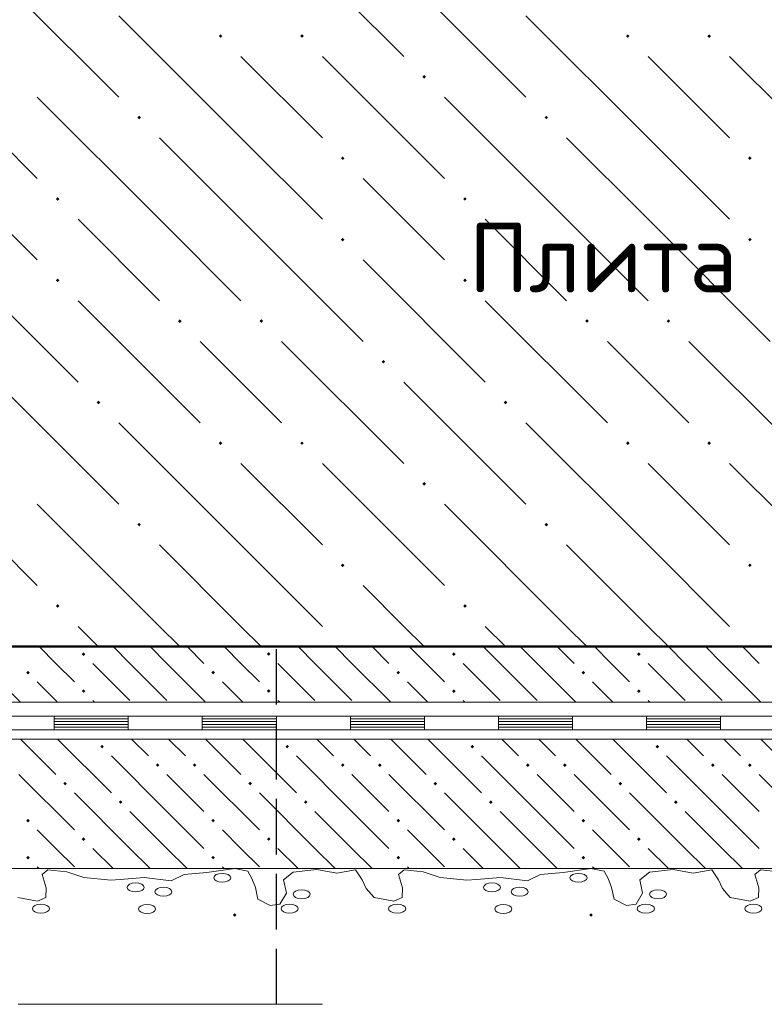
# Model space of a CAD drawing. Header units: millimetres. Extents: x 0 to 42000, y 0 to 29700.
# Tile 7 of 19: x 31004 to 33686, y 13083 to 16631. Entities that reach past the tile are written whole.
import ezdxf

# ---------------------------------------------------------------- set-up
doc = ezdxf.new("R2010")
doc.units = ezdxf.units.MM
doc.linetypes.add('______2', pattern=[270, 200, -70])
doc.layers.add('Standard', color=7, linetype='Continuous', lineweight=25)
doc.styles.add('ISOCPEUR', font='txt')

msp = doc.modelspace()

# ---------------------------------------------------------------- hatches: boundary and pattern name
at = {"layer": 'Standard', "linetype": 'Continuous', "lineweight": 13, "transparency": 33554687}
for points in [[(31727.4, 16565.3), (31720.9, 16571.8), (31727.4, 16578.3), (31733.9, 16571.8)], [(32020.7, 16565.3), (32014.2, 16571.8), (32020.7, 16578.3), (32027.2, 16571.8)], [(33194, 16565.3), (33187.5, 16571.8), (33194, 16578.3), (33200.5, 16571.8)], [(33487.4, 16565.3), (33480.9, 16571.8), (33487.4, 16578.3), (33493.9, 16571.8)], [(32460.7, 16418.6), (32454.2, 16425.1), (32460.7, 16431.6), (32467.2, 16425.1)], [(31434, 16272), (31427.5, 16278.5), (31434, 16285), (31440.5, 16278.5)], [(32900.7, 16272), (32894.2, 16278.5), (32900.7, 16285), (32907.2, 16278.5)], [(32167.4, 16125.3), (32160.9, 16131.8), (32167.4, 16138.3), (32173.9, 16131.8)], [(33634, 16125.3), (33627.5, 16131.8), (33634, 16138.3), (33640.5, 16131.8)], [(31140.7, 15978.6), (31134.2, 15985.1), (31140.7, 15991.6), (31147.2, 15985.1)], [(32607.4, 15978.6), (32600.9, 15985.1), (32607.4, 15991.6), (32613.9, 15985.1)], [(32167.4, 15832), (32160.9, 15838.5), (32167.4, 15845), (32173.9, 15838.5)], [(33634, 15832), (33627.5, 15838.5), (33634, 15845), (33640.5, 15838.5)], [(31140.7, 15685.3), (31134.2, 15691.8), (31140.7, 15698.3), (31147.2, 15691.8)], [(32607.4, 15685.3), (32600.9, 15691.8), (32607.4, 15698.3), (32613.9, 15691.8)], [(31580.7, 15538.6), (31574.2, 15545.1), (31580.7, 15551.6), (31587.2, 15545.1)], [(31874, 15538.6), (31867.5, 15545.1), (31874, 15551.6), (31880.5, 15545.1)], [(33047.4, 15538.6), (33040.9, 15545.1), (33047.4, 15551.6), (33053.9, 15545.1)], [(33340.7, 15538.6), (33334.2, 15545.1), (33340.7, 15551.6), (33347.2, 15545.1)], [(32314, 15392), (32307.5, 15398.5), (32314, 15405), (32320.5, 15398.5)], [(31287.4, 15245.3), (31280.9, 15251.8), (31287.4, 15258.3), (31293.9, 15251.8)], [(32754, 15245.3), (32747.5, 15251.8), (32754, 15258.3), (32760.5, 15251.8)], [(31727.4, 15098.6), (31720.9, 15105.1), (31727.4, 15111.6), (31733.9, 15105.1)], [(32020.7, 15098.6), (32014.2, 15105.1), (32020.7, 15111.6), (32027.2, 15105.1)], [(33194, 15098.6), (33187.5, 15105.1), (33194, 15111.6), (33200.5, 15105.1)], [(33487.4, 15098.6), (33480.9, 15105.1), (33487.4, 15111.6), (33493.9, 15105.1)], [(32460.7, 14952), (32454.2, 14958.5), (32460.7, 14965), (32467.2, 14958.5)], [(31434, 14805.3), (31427.5, 14811.8), (31434, 14818.3), (31440.5, 14811.8)], [(32900.7, 14805.3), (32894.2, 14811.8), (32900.7, 14818.3), (32907.2, 14811.8)], [(32167.4, 14658.6), (32160.9, 14665.1), (32167.4, 14671.6), (32173.9, 14665.1)], [(33634, 14658.6), (33627.5, 14665.1), (33634, 14671.6), (33640.5, 14665.1)], [(31140.7, 14512), (31134.2, 14518.5), (31140.7, 14525), (31147.2, 14518.5)], [(32607.4, 14512), (32600.9, 14518.5), (32607.4, 14525), (32613.9, 14518.5)], [(32161.1, 14372.1), (32167.4, 14378.3), (32173.6, 14372.1)], [(33627.8, 14372.1), (33634, 14378.3), (33640.2, 14372.1)], [(31234, 14338.6), (31227.5, 14345.1), (31234, 14351.6), (31240.5, 14345.1)], [(31900.7, 14338.6), (31894.2, 14345.1), (31900.7, 14351.6), (31907.2, 14345.1)], [(32567.4, 14338.6), (32560.9, 14345.1), (32567.4, 14351.6), (32573.9, 14345.1)], [(33234, 14338.6), (33227.5, 14345.1), (33234, 14351.6), (33240.5, 14345.1)], [(31034, 14272), (31027.5, 14278.5), (31034, 14285), (31040.5, 14278.5)], [(31700.7, 14272), (31694.2, 14278.5), (31700.7, 14285), (31707.2, 14278.5)], [(32367.4, 14272), (32360.9, 14278.5), (32367.4, 14285), (32373.9, 14278.5)], [(33034, 14272), (33027.5, 14278.5), (33034, 14285), (33040.5, 14278.5)], [(31234, 14205.3), (31227.5, 14211.8), (31234, 14218.3), (31240.5, 14211.8)], [(31900.7, 14205.3), (31894.2, 14211.8), (31900.7, 14218.3), (31907.2, 14211.8)], [(32567.4, 14205.3), (32560.9, 14211.8), (32567.4, 14218.3), (32573.9, 14211.8)], [(33234, 14205.3), (33227.5, 14211.8), (33234, 14218.3), (33240.5, 14211.8)], [(31300.7, 14005.3), (31294.2, 14011.8), (31300.7, 14018.3), (31307.2, 14011.8)], [(31967.4, 14005.3), (31960.9, 14011.8), (31967.4, 14018.3), (31973.9, 14011.8)], [(32634, 14005.3), (32627.5, 14011.8), (32634, 14018.3), (32640.5, 14011.8)], [(33300.7, 14005.3), (33294.2, 14011.8), (33300.7, 14018.3), (33307.2, 14011.8)], [(31500.7, 13938.6), (31494.2, 13945.1), (31500.7, 13951.6), (31507.2, 13945.1)], [(31634, 13938.6), (31627.5, 13945.1), (31634, 13951.6), (31640.5, 13945.1)], [(32167.4, 13938.6), (32160.9, 13945.1), (32167.4, 13951.6), (32173.9, 13945.1)], [(32300.7, 13938.6), (32294.2, 13945.1), (32300.7, 13951.6), (32307.2, 13945.1)], [(32834, 13938.6), (32827.5, 13945.1), (32834, 13951.6), (32840.5, 13945.1)], [(32967.4, 13938.6), (32960.9, 13945.1), (32967.4, 13951.6), (32973.9, 13945.1)], [(33500.7, 13938.6), (33494.2, 13945.1), (33500.7, 13951.6), (33507.2, 13945.1)], [(33634, 13938.6), (33627.5, 13945.1), (33634, 13951.6), (33640.5, 13945.1)], [(31167.4, 13872), (31160.9, 13878.5), (31167.4, 13885), (31173.9, 13878.5)], [(31834, 13872), (31827.5, 13878.5), (31834, 13885), (31840.5, 13878.5)], [(32500.7, 13872), (32494.2, 13878.5), (32500.7, 13885), (32507.2, 13878.5)], [(33167.4, 13872), (33160.9, 13878.5), (33167.4, 13885), (33173.9, 13878.5)], [(31367.4, 13805.3), (31360.9, 13811.8), (31367.4, 13818.3), (31373.9, 13811.8)], [(32034, 13805.3), (32027.5, 13811.8), (32034, 13818.3), (32040.5, 13811.8)], [(32700.7, 13805.3), (32694.2, 13811.8), (32700.7, 13818.3), (32707.2, 13811.8)], [(33367.4, 13805.3), (33360.9, 13811.8), (33367.4, 13818.3), (33373.9, 13811.8)], [(31034, 13738.6), (31027.5, 13745.1), (31034, 13751.6), (31040.5, 13745.1)], [(31700.7, 13738.6), (31694.2, 13745.1), (31700.7, 13751.6), (31707.2, 13745.1)], [(32367.4, 13738.6), (32360.9, 13745.1), (32367.4, 13751.6), (32373.9, 13745.1)], [(33034, 13738.6), (33027.5, 13745.1), (33034, 13751.6), (33040.5, 13745.1)], [(31234, 13672), (31227.5, 13678.5), (31234, 13685), (31240.5, 13678.5)], [(31900.7, 13672), (31894.2, 13678.5), (31900.7, 13685), (31907.2, 13678.5)], [(32567.4, 13672), (32560.9, 13678.5), (32567.4, 13685), (32573.9, 13678.5)], [(33234, 13672), (33227.5, 13678.5), (33234, 13685), (33240.5, 13678.5)], [(31034, 13605.3), (31027.5, 13611.8), (31034, 13618.3), (31040.5, 13611.8)], [(31700.7, 13605.3), (31694.2, 13611.8), (31700.7, 13618.3), (31707.2, 13611.8)], [(32367.4, 13605.3), (32360.9, 13611.8), (32367.4, 13618.3), (32373.9, 13611.8)], [(33034, 13605.3), (33027.5, 13611.8), (33034, 13618.3), (33040.5, 13611.8)], [(31771.8, 13405.4), (31778.3, 13411.9), (31784.8, 13405.4), (31778.3, 13398.9)], [(33055.1, 13405.4), (33061.6, 13411.9), (33068.1, 13405.4), (33061.6, 13398.9)]]:
    msp.add_hatch(color=7, dxfattribs=at).paths.add_polyline_path(points, flags=16)

# ---------------------------------------------------------------- linework, layer by layer
at = {"layer": 'Standard', "color": 253, "linetype": 'Continuous', "lineweight": 13, "true_color": 0xababab, "transparency": 33554687}
for p, q in [((31947.4, 16938.5), (32387.4, 16498.5)), ((30920.7, 16791.8), (31360.7, 16351.8)), ((32387.4, 16791.8), (32827.4, 16351.8)), ((31800.7, 16205.1), (31360.7, 16645.1)), ((33267.4, 16205.1), (32827.4, 16645.1)), ((30627.4, 16498.5), (31067.4, 16058.5)), ((31800.7, 16498.5), (32094, 16205.1)), ((32094, 16498.5), (32534, 16058.5)), ((33267.4, 16498.5), (33560.7, 16205.1)), ((33560.7, 16498.5), (34000.7, 16058.5)), ((31507.4, 15911.8), (31067.4, 16351.8)), ((32974, 15911.8), (32534, 16351.8)), ((31507.4, 16205.1), (31800.7, 15911.8)), ((31800.7, 16205.1), (32094, 15911.8)), ((32974, 16205.1), (33267.4, 15911.8)), ((33267.4, 16205.1), (33560.7, 15911.8)), ((32387.4, 15911.8), (32240.7, 16058.5)), ((31067.4, 15765.1), (30920.7, 15911.8)), ((31214, 15911.8), (31507.4, 15618.5)), ((31507.4, 15911.8), (31800.7, 15618.5)), ((31800.7, 15911.8), (32240.7, 15471.8)), ((32534, 15765.1), (32387.4, 15911.8)), ((32680.7, 15911.8), (32974, 15618.5)), ((32974, 15911.8), (33267.4, 15618.5)), ((33267.4, 15911.8), (33707.4, 15471.8)), ((30774, 15765.1), (31214, 15325.1)), ((32240.7, 15765.1), (32680.7, 15325.1)), ((31214, 15618.5), (31654, 15178.5)), ((32680.7, 15618.5), (33120.7, 15178.5)), ((31800.7, 15325.1), (31654, 15471.8)), ((31947.4, 15471.8), (32387.4, 15031.8)), ((33267.4, 15325.1), (33120.7, 15471.8)), ((33414, 15471.8), (33854, 15031.8)), ((30920.7, 15325.1), (31360.7, 14885.1)), ((31947.4, 15178.5), (31800.7, 15325.1)), ((32387.4, 15325.1), (32827.4, 14885.1)), ((33414, 15178.5), (33267.4, 15325.1)), ((31800.7, 14738.5), (31360.7, 15178.5)), ((33267.4, 14738.5), (32827.4, 15178.5)), ((30627.4, 15031.8), (31067.4, 14591.8)), ((31800.7, 15031.8), (32094, 14738.5)), ((32094, 15031.8), (32534, 14591.8)), ((33267.4, 15031.8), (33560.7, 14738.5)), ((33560.7, 15031.8), (34000.7, 14591.8)), ((31507.4, 14445.1), (31067.4, 14885.1)), ((32974, 14445.1), (32534, 14885.1)), ((31507.4, 14738.5), (31800.7, 14445.1)), ((31800.7, 14738.5), (32094, 14445.1)), ((32974, 14738.5), (33267.4, 14445.1)), ((33267.4, 14738.5), (33560.7, 14445.1)), ((32387.4, 14445.1), (32240.7, 14591.8)), ((31214, 14445.1), (31287.1, 14372.1)), ((31507.4, 14445.1), (31580.4, 14372.1)), ((31800.7, 14445.1), (31873.7, 14372.1)), ((32460.4, 14372.1), (32387.4, 14445.1)), ((32680.7, 14445.1), (32753.7, 14372.1)), ((32974, 14445.1), (33047.1, 14372.1)), ((33267.4, 14445.1), (33340.4, 14372.1)), ((31134, 14311.8), (31073.7, 14372.1)), ((31400.7, 14311.8), (31340.4, 14372.1)), ((31473.7, 14372.1), (31534, 14311.8)), ((31607.1, 14372.1), (31667.4, 14311.8)), ((31800.7, 14311.8), (31740.4, 14372.1)), ((32067.4, 14311.8), (32007.1, 14372.1)), ((32140.4, 14372.1), (32200.7, 14311.8)), ((32273.7, 14372.1), (32334, 14311.8)), ((32467.4, 14311.8), (32407.1, 14372.1)), ((32734, 14311.8), (32673.7, 14372.1)), ((32807.1, 14372.1), (32867.4, 14311.8)), ((32940.4, 14372.1), (33000.7, 14311.8)), ((33134, 14311.8), (33073.7, 14372.1)), ((33400.7, 14311.8), (33340.4, 14372.1)), ((33473.7, 14372.1), (33534, 14311.8)), ((33607.1, 14372.1), (33667.4, 14311.8)), ((30867.4, 14311.8), (31007.1, 14172.1)), ((31200.7, 14245.1), (31134, 14311.8)), ((31267.4, 14311.8), (31400.7, 14178.5)), ((31400.7, 14311.8), (31534, 14178.5)), ((31534, 14311.8), (31673.7, 14172.1)), ((31867.4, 14245.1), (31800.7, 14311.8)), ((31934, 14311.8), (32067.4, 14178.5)), ((32067.4, 14311.8), (32200.7, 14178.5)), ((32200.7, 14311.8), (32340.4, 14172.1)), ((32534, 14245.1), (32467.4, 14311.8)), ((32600.7, 14311.8), (32734, 14178.5)), ((32734, 14311.8), (32867.4, 14178.5)), ((32867.4, 14311.8), (33007.1, 14172.1)), ((33200.7, 14245.1), (33134, 14311.8)), ((33267.4, 14311.8), (33400.7, 14178.5)), ((33400.7, 14311.8), (33534, 14178.5)), ((33534, 14311.8), (33673.7, 14172.1)), ((31067.4, 14245.1), (31140.4, 14172.1)), ((31734, 14245.1), (31807.1, 14172.1)), ((32400.7, 14245.1), (32473.7, 14172.1)), ((33067.4, 14245.1), (33140.4, 14172.1)), ((31267.4, 14178.5), (31273.7, 14172.1)), ((31934, 14178.5), (31940.4, 14172.1)), ((32600.7, 14178.5), (32607.1, 14172.1)), ((33267.4, 14178.5), (33273.7, 14172.1)), ((31007.1, 14038.8), (31134, 13911.8)), ((31140.4, 14038.8), (31334, 13845.1)), ((31407.1, 14038.8), (31467.4, 13978.5)), ((31600.7, 13978.5), (31540.4, 14038.8)), ((31673.7, 14038.8), (31800.7, 13911.8)), ((31807.1, 14038.8), (32000.7, 13845.1)), ((32073.7, 14038.8), (32134, 13978.5)), ((32267.4, 13978.5), (32207.1, 14038.8)), ((32340.4, 14038.8), (32467.4, 13911.8)), ((32473.7, 14038.8), (32667.4, 13845.1)), ((32740.4, 14038.8), (32800.7, 13978.5)), ((32934, 13978.5), (32873.7, 14038.8)), ((33007.1, 14038.8), (33134, 13911.8)), ((33140.4, 14038.8), (33334, 13845.1)), ((33407.1, 14038.8), (33467.4, 13978.5)), ((33600.7, 13978.5), (33540.4, 14038.8)), ((33673.7, 14038.8), (33800.7, 13911.8)), ((31534, 13778.5), (31334, 13978.5)), ((32200.7, 13778.5), (32000.7, 13978.5)), ((32867.4, 13778.5), (32667.4, 13978.5)), ((33534, 13778.5), (33334, 13978.5)), ((31000.7, 13911.8), (31200.7, 13711.8)), ((31534, 13911.8), (31667.4, 13778.5)), ((31667.4, 13911.8), (31867.4, 13711.8)), ((32200.7, 13911.8), (32334, 13778.5)), ((32334, 13911.8), (32534, 13711.8)), ((32867.4, 13911.8), (33000.7, 13778.5)), ((33000.7, 13911.8), (33200.7, 13711.8)), ((33534, 13911.8), (33667.4, 13778.5)), ((33667.4, 13911.8), (33867.4, 13711.8)), ((31400.7, 13645.1), (31200.7, 13845.1)), ((32067.4, 13645.1), (31867.4, 13845.1)), ((32734, 13645.1), (32534, 13845.1)), ((33400.7, 13645.1), (33200.7, 13845.1)), ((31400.7, 13778.5), (31534, 13645.1)), ((31534, 13778.5), (31667.4, 13645.1)), ((32067.4, 13778.5), (32200.7, 13645.1)), ((32200.7, 13778.5), (32334, 13645.1)), ((32734, 13778.5), (32867.4, 13645.1)), ((32867.4, 13778.5), (33000.7, 13645.1)), ((33400.7, 13778.5), (33534, 13645.1)), ((33534, 13778.5), (33667.4, 13645.1)), ((31134, 13645.1), (31067.4, 13711.8)), ((31800.7, 13645.1), (31734, 13711.8)), ((32467.4, 13645.1), (32400.7, 13711.8)), ((33134, 13645.1), (33067.4, 13711.8)), ((31200.7, 13578.5), (31134, 13645.1)), ((31267.4, 13645.1), (31340.4, 13572.1)), ((31400.7, 13645.1), (31473.7, 13572.1)), ((31534, 13645.1), (31607.1, 13572.1)), ((31867.4, 13578.5), (31800.7, 13645.1)), ((31934, 13645.1), (32007.1, 13572.1)), ((32067.4, 13645.1), (32140.4, 13572.1)), ((32200.7, 13645.1), (32273.7, 13572.1)), ((32534, 13578.5), (32467.4, 13645.1)), ((32600.7, 13645.1), (32673.7, 13572.1)), ((32734, 13645.1), (32807.1, 13572.1)), ((32867.4, 13645.1), (32940.4, 13572.1)), ((33200.7, 13578.5), (33134, 13645.1)), ((33267.4, 13645.1), (33340.4, 13572.1)), ((33400.7, 13645.1), (33473.7, 13572.1)), ((33534, 13645.1), (33607.1, 13572.1)), ((31067.4, 13578.5), (31073.7, 13572.1)), ((31734, 13578.5), (31740.4, 13572.1)), ((32400.7, 13578.5), (32407.1, 13572.1)), ((33067.4, 13578.5), (33073.7, 13572.1))]:
    msp.add_line(p, q, dxfattribs=at)
at = {"layer": 'Standard', "color": 7, "linetype": 'Continuous', "lineweight": 50, "transparency": 33554687}
msp.add_line((38195, 14372.1), (29261.6, 14372.1), dxfattribs=at)
at = {"layer": 'Standard', "color": 251, "linetype": '______2', "lineweight": 25, "true_color": 0x656565, "transparency": 33554687}
msp.add_line((31928.3, 13083.4), (31928.3, 14372.1), dxfattribs=at)
at = {"layer": 'Standard', "color": 7, "linetype": 'Continuous', "lineweight": 18, "transparency": 33554687}
for p, q in [((30595, 14122.1), (31128.3, 14122.1)), ((31128.3, 14122.1), (31661.6, 14122.1)), ((31128.3, 14122.1), (31128.3, 14072.1)), ((31128.3, 14122.1), (31128.3, 14072.1)), ((31395, 14122.1), (31395, 14072.1)), ((31661.6, 14122.1), (32195, 14122.1)), ((31661.6, 14122.1), (31661.6, 14072.1)), ((31661.6, 14122.1), (31661.6, 14072.1)), ((31928.3, 14122.1), (31928.3, 14072.1)), ((32195, 14122.1), (32728.3, 14122.1)), ((32195, 14122.1), (32195, 14072.1)), ((32195, 14122.1), (32195, 14072.1)), ((32461.6, 14122.1), (32461.6, 14072.1)), ((32728.3, 14122.1), (33261.6, 14122.1)), ((32728.3, 14122.1), (32728.3, 14072.1)), ((32728.3, 14122.1), (32728.3, 14072.1)), ((32995, 14122.1), (32995, 14072.1)), ((33261.6, 14122.1), (33795, 14122.1)), ((33261.6, 14122.1), (33261.6, 14072.1)), ((33261.6, 14122.1), (33261.6, 14072.1)), ((33528.3, 14122.1), (33528.3, 14072.1)), ((31128.3, 14112.1), (31395, 14112.1)), ((31128.3, 14102.1), (31395, 14102.1)), ((31128.3, 14092.1), (31395, 14092.1)), ((31661.6, 14112.1), (31928.3, 14112.1)), ((31661.6, 14102.1), (31928.3, 14102.1)), ((31661.6, 14092.1), (31928.3, 14092.1)), ((32195, 14112.1), (32461.6, 14112.1)), ((32195, 14102.1), (32461.6, 14102.1)), ((32195, 14092.1), (32461.6, 14092.1)), ((32728.3, 14112.1), (32995, 14112.1)), ((32728.3, 14102.1), (32995, 14102.1)), ((32728.3, 14092.1), (32995, 14092.1)), ((33261.6, 14112.1), (33528.3, 14112.1)), ((33261.6, 14102.1), (33528.3, 14102.1)), ((33261.6, 14092.1), (33528.3, 14092.1)), ((30595, 14072.1), (31128.3, 14072.1)), ((31128.3, 14082.1), (31395, 14082.1)), ((31128.3, 14072.1), (31661.6, 14072.1)), ((31661.6, 14082.1), (31928.3, 14082.1)), ((31661.6, 14072.1), (32195, 14072.1)), ((32195, 14082.1), (32461.6, 14082.1)), ((32195, 14072.1), (32728.3, 14072.1)), ((32728.3, 14082.1), (32995, 14082.1)), ((32728.3, 14072.1), (33261.6, 14072.1)), ((33261.6, 14082.1), (33528.3, 14082.1)), ((33261.6, 14072.1), (33795, 14072.1))]:
    msp.add_line(p, q, dxfattribs=at)
at = {"layer": 'Standard', "color": 7, "linetype": 'Continuous', "lineweight": 13, "transparency": 33554687}
for p, q in [((27928.3, 13572.1), (38195, 13572.1)), ((30998.3, 13083.4), (32095, 13083.4)), ((32095, 13083.4), (32095, 13083.4))]:
    msp.add_line(p, q, dxfattribs=at)
for points in [[(29261.6, 14372.1), (29261.6, 14172.1), (38195, 14172.1)], [(38195, 14038.8), (27928.3, 14038.8), (27928.3, 13572.1), (38195, 13572.1)], [(30996.7, 13468.4), (31068.6, 13454.6), (31098.1, 13467.9), (31099.4, 13502.9), (31085.3, 13551.6), (31105.8, 13568.4), (31173.8, 13560.3), (31235.4, 13539.9), (31331.7, 13530.8), (31366.3, 13532.9), (31452.3, 13540.6), (31549.9, 13527.8), (31596.1, 13550.9), (31678.2, 13558.1), (31778.3, 13572.1)], [(31778.3, 13572.1), (31825.8, 13563.4), (31839.9, 13536.9), (31852.7, 13504.1), (31861.7, 13462.4), (31906.6, 13438.8), (31941.3, 13443.9), (31964.4, 13483.9), (31954.1, 13531.4), (31988.8, 13559.6), (32074.7, 13568.8), (32146.6, 13555.8), (32213.3, 13567.6), (32237.7, 13531.3), (32251.8, 13500.6), (32280.1, 13468.4), (32351.9, 13454.6), (32381.5, 13467.9), (32382.7, 13502.9), (32368.6, 13551.6), (32389.1, 13568.4), (32457.2, 13560.3), (32518.8, 13539.9), (32615, 13530.8), (32649.7, 13532.9), (32735.7, 13540.6), (32833.2, 13527.8), (32879.4, 13550.9), (32961.5, 13558.1), (33061.6, 13572.1)], [(33061.6, 13572.1), (33109.1, 13563.4), (33123.2, 13536.9), (33136.1, 13504.1), (33145, 13462.4), (33190, 13438.8), (33224.6, 13443.9), (33247.7, 13483.9), (33237.4, 13531.4), (33272.1, 13559.6), (33358.1, 13568.8), (33429.9, 13555.8), (33496.7, 13567.6), (33521.1, 13531.3), (33535.2, 13500.6), (33563.4, 13468.4), (33635.3, 13454.6), (33664.8, 13467.9), (33666.1, 13502.9), (33652, 13551.6), (33672.5, 13568.4), (33740.5, 13560.3)]]:
    msp.add_lwpolyline(points, dxfattribs=at)
for centre in [(31733.4, 13539.1), (33016.7, 13539.1), (31421.5, 13504.4), (32704.9, 13504.4), (31521.6, 13488.8), (32019.5, 13479.9), (32804.9, 13488.8), (33302.9, 13479.9), (31080.2, 13427.9), (31462.6, 13426.8), (31975.9, 13427.9), (32363.5, 13427.9), (32745.9, 13426.8), (33259.3, 13427.9), (33646.8, 13427.9)]:
    msp.add_ellipse(centre, major_axis=(30.8, 0), ratio=0.524892, dxfattribs=at)

# ---------------------------------------------------------------- texts
at = {"layer": 'Standard', "color": 251, "linetype": 'Continuous', "lineweight": 25, "true_color": 0x575757, "transparency": 33554687, "insert": (32621.1, 15580.4), "char_height": 250, "width": 2871.314, "attachment_point": 7, "style": 'ISOCPEUR'}
msp.add_mtext('\\W0.98;Плита ростверка', dxfattribs=at)

doc.saveas('drawing.dxf')
